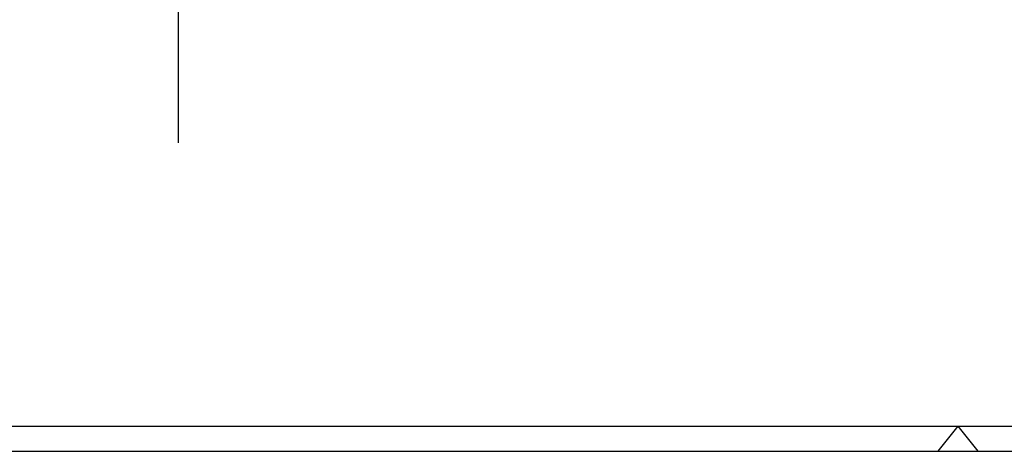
# Model space of a CAD drawing. Extents: x 0 to 594, y 0 to 420.
# Tile 2 of 21: x 215 to 411, y 0 to 86. Entities that reach past the tile are written whole.
import ezdxf

# ---------------------------------------------------------------- set-up
doc = ezdxf.new("R2010")
doc.units = 0
doc.header["$LTSCALE"] = 32.67
doc.layers.add('ASEM_125_125-15_DXF_FORMAT', color=7, linetype='CONTINUOUS')
doc.layers.add('HOSE_125_125DXF_CONTINUOUS', color=7, linetype='CONTINUOUS')

msp = doc.modelspace()

# ---------------------------------------------------------------- linework, layer by layer
at = {"layer": 'ASEM_125_125-15_DXF_FORMAT', "color": 7, "linetype": 'CONTINUOUS'}
for p, q in [((25, 5), (589, 5)), ((402, 5), (398.0034, 0)), ((402, 5), (405.9966, 0)), ((0, 0), (594, 0))]:
    msp.add_line(p, q, dxfattribs=at)
at = {"layer": 'HOSE_125_125DXF_CONTINUOUS', "color": 4, "linetype": 'CONTINUOUS'}
msp.add_line((246.29103, 308.52173), (246.29103, 61.60655), dxfattribs=at)

doc.saveas('drawing.dxf')
